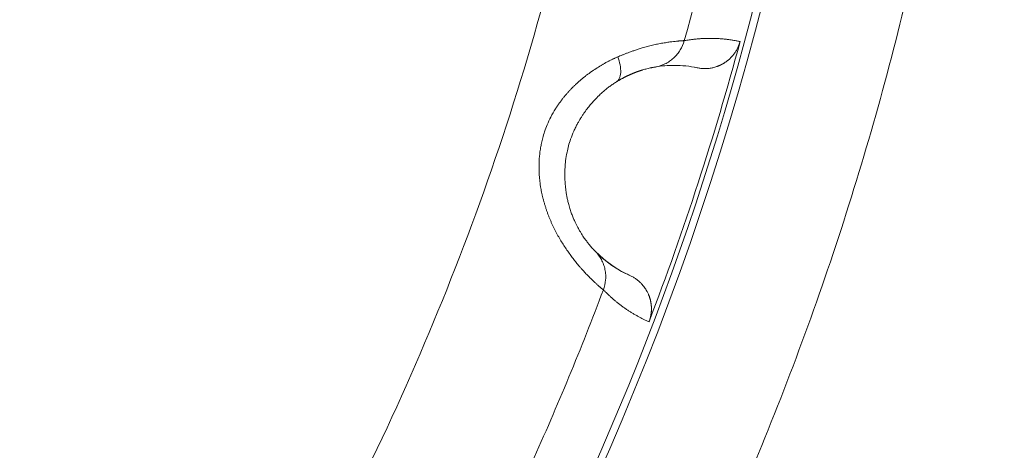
# Model space of a CAD drawing. Header units: millimetres. Extents: x 51337 to 61814, y -21781 to -12277.
# Tile 236 of 256: x 59284 to 59297, y -20730 to -20724. Entities that reach past the tile are written whole.
import ezdxf

# ---------------------------------------------------------------- set-up
doc = ezdxf.new("R2010")
doc.units = ezdxf.units.MM
doc.header["$LTSCALE"] = 0.3175
doc.layers.add('1轮廓实线层', color=7, linetype='Continuous', lineweight=18)

msp = doc.modelspace()

# ---------------------------------------------------------------- linework, layer by layer
at = {"layer": '1轮廓实线层'}
for p, q in [((59292.61019, -20724.70369), (59292.69904, -20724.69138)), ((59293.13969, -20724.70908), (59293.17671, -20724.7166))]:
    msp.add_line(p, q, dxfattribs=at)
for radius, start, end in [(117.32051, 300.7584308, 103.5504853), (40, 288.773642, 251.226405), (39.90067, 289.520584, 109.999747)]:
    msp.add_arc((59255.29339, -20713.97664), radius, start, end, dxfattribs=at)
for points, degree, knots in [([(59255.29339, -20663.97664), (59256.8034, -20663.97664), (59258.31341, -20664.04509), (59261.32105, -20664.31834), (59262.81868, -20664.52313), (59265.78926, -20665.06737), (59267.26222, -20665.40682), (59270.17137, -20666.21761), (59271.60758, -20666.68893), (59274.43144, -20667.7596), (59275.81911, -20668.35894), (59278.53453, -20669.68071), (59279.86228, -20670.40314), (59282.44697, -20671.96518), (59283.7039, -20672.80478), (59286.13667, -20674.59426), (59287.31248, -20675.54414), (59289.57336, -20677.54639), (59290.65841, -20678.59876), (59292.72886, -20680.79735), (59293.71425, -20681.94358), (59295.57728, -20684.32048), (59296.45492, -20685.55116), (59298.09526, -20688.08688), (59298.85795, -20689.39192), (59300.26213, -20692.06565), (59300.90362, -20693.43434), (59302.06014, -20696.22415), (59302.57516, -20697.64527), (59303.47452, -20700.52827), (59303.85885, -20701.99016), (59304.49367, -20704.94271), (59304.74416, -20706.43337), (59305.10924, -20709.43125), (59305.22383, -20710.93847), (59305.31618, -20713.95708), (59305.29393, -20715.46848), (59305.11278, -20718.48307), (59304.95388, -20719.98626), (59304.50072, -20722.9721), (59304.20647, -20724.45474), (59303.48502, -20727.38733), (59303.05783, -20728.83727), (59302.07401, -20731.69256), (59301.51738, -20733.0979), (59300.27925, -20735.85247), (59299.59776, -20737.20168), (59298.11549, -20739.83293), (59297.31472, -20741.11495), (59295.60046, -20743.60129), (59294.68698, -20744.80561), (59292.75479, -20747.12665), (59291.7361, -20748.24337), (59289.60184, -20750.38008), (59288.48628, -20751.40006), (59286.16745, -20753.3349), (59284.96418, -20754.24976), (59282.47981, -20755.96686), (59281.1987, -20756.7691), (59278.56916, -20758.25438), (59277.22072, -20758.93742), (59274.46758, -20760.1787), (59273.06287, -20760.73694), (59270.20872, -20761.72403), (59268.75927, -20762.15288), (59267.29339, -20762.51529)], 3, [0, 0, 0, 0, 0.03125, 0.03125, 0.0625, 0.0625, 0.09375, 0.09375, 0.125, 0.125, 0.15625, 0.15625, 0.1875, 0.1875, 0.21875, 0.21875, 0.25, 0.25, 0.28125, 0.28125, 0.3125, 0.3125, 0.34375, 0.34375, 0.375, 0.375, 0.40625, 0.40625, 0.4375, 0.4375, 0.46875, 0.46875, 0.5, 0.5, 0.53125, 0.53125, 0.5625, 0.5625, 0.59375, 0.59375, 0.625, 0.625, 0.65625, 0.65625, 0.6875, 0.6875, 0.71875, 0.71875, 0.75, 0.75, 0.78125, 0.78125, 0.8125, 0.8125, 0.84375, 0.84375, 0.875, 0.875, 0.90625, 0.90625, 0.9375, 0.9375, 0.96875, 0.96875, 1, 1, 1, 1]), ([(59267.29339, -20754.11934), (59268.48559, -20753.76295), (59269.6619, -20753.35342), (59271.97343, -20752.4313), (59273.10863, -20751.91873), (59275.32894, -20750.79459), (59276.41404, -20750.18304), (59278.52551, -20748.8658), (59279.55189, -20748.16012), (59281.53778, -20746.66022), (59282.49729, -20745.86602), (59284.34185, -20744.19537), (59285.22689, -20743.31894), (59286.91547, -20741.49079), (59287.71902, -20740.53908), (59289.23824, -20738.56794), (59289.95391, -20737.5485), (59291.29172, -20735.45), (59291.91384, -20734.37093), (59293.05962, -20732.16171), (59293.58326, -20731.03156), (59294.52791, -20728.72916), (59294.94892, -20727.5569), (59295.68496, -20725.17957), (59295.99999, -20723.9745), (59296.52157, -20721.54111), (59296.72813, -20720.31279), (59297.03112, -20717.84265), (59297.12756, -20716.60082), (59297.20956, -20714.11351), (59297.19512, -20712.86803), (59297.05548, -20710.38328), (59296.93028, -20709.14403), (59296.57009, -20706.68157), (59296.33512, -20705.45837), (59295.75726, -20703.03772), (59295.41437, -20701.84028), (59294.62342, -20699.48066), (59294.17534, -20698.31848), (59293.17757, -20696.03859), (59292.62786, -20694.92089), (59291.43118, -20692.73883), (59290.7842, -20691.67447), (59289.39811, -20689.60755), (59288.65899, -20688.60498), (59287.09448, -20686.66959), (59286.26909, -20685.73676), (59284.53857, -20683.94826), (59283.63345, -20683.09257), (59281.75066, -20681.46514), (59280.77299, -20680.69339), (59278.75286, -20679.23995), (59277.7104, -20678.55825), (59275.56895, -20677.29032), (59274.46997, -20676.70408), (59272.22419, -20675.63173), (59271.07741, -20675.1456), (59268.74513, -20674.27733), (59267.55963, -20673.89518), (59265.15934, -20673.23787), (59263.94455, -20672.96272), (59261.4953, -20672.52159), (59260.26084, -20672.35562), (59257.78205, -20672.13418), (59256.53772, -20672.07871), (59255.29339, -20672.07871)], 3, [0, 0, 0, 0, 0.03125, 0.03125, 0.0625, 0.0625, 0.09375, 0.09375, 0.125, 0.125, 0.15625, 0.15625, 0.1875, 0.1875, 0.21875, 0.21875, 0.25, 0.25, 0.28125, 0.28125, 0.3125, 0.3125, 0.34375, 0.34375, 0.375, 0.375, 0.40625, 0.40625, 0.4375, 0.4375, 0.46875, 0.46875, 0.5, 0.5, 0.53125, 0.53125, 0.5625, 0.5625, 0.59375, 0.59375, 0.625, 0.625, 0.65625, 0.65625, 0.6875, 0.6875, 0.71875, 0.71875, 0.75, 0.75, 0.78125, 0.78125, 0.8125, 0.8125, 0.84375, 0.84375, 0.875, 0.875, 0.90625, 0.90625, 0.9375, 0.9375, 0.96875, 0.96875, 1, 1, 1, 1]), ([(59292.9973, -20724.3451), (59293.00454, -20724.34382), (59293.01904, -20724.34127), (59293.04074, -20724.33774), (59293.06246, -20724.33444), (59293.08417, -20724.33138), (59293.1059, -20724.32856), (59293.12762, -20724.32597), (59293.14936, -20724.32363), (59293.1711, -20724.32153), (59293.19284, -20724.31967), (59293.21459, -20724.31806), (59293.23634, -20724.31668), (59293.25811, -20724.31555), (59293.27987, -20724.31466), (59293.30164, -20724.31401), (59293.32342, -20724.3136), (59293.34521, -20724.31344), (59293.367, -20724.31353), (59293.38879, -20724.31385), (59293.41059, -20724.31443), (59293.4324, -20724.31524), (59293.45421, -20724.31631), (59293.47603, -20724.31761), (59293.49785, -20724.31917), (59293.51968, -20724.32097), (59293.54152, -20724.32302), (59293.56336, -20724.32531), (59293.5852, -20724.32786), (59293.60705, -20724.33065), (59293.62891, -20724.33369), (59293.65077, -20724.33698), (59293.67264, -20724.34052), (59293.69452, -20724.3443), (59293.71639, -20724.34835), (59293.73828, -20724.35262), (59293.75284, -20724.35568), (59293.76013, -20724.35721)], 3, [0, 0, 0, 0, 0.02695908, 0.05401288, 0.0811614, 0.10840466, 0.13574267, 0.16317545, 0.19070299, 0.21832533, 0.24604246, 0.27385441, 0.30176118, 0.32976278, 0.35785923, 0.38605054, 0.41433672, 0.44271778, 0.47119373, 0.49976459, 0.52843036, 0.55719105, 0.58604669, 0.61499727, 0.64404281, 0.67318333, 0.70241882, 0.7317493, 0.76117479, 0.79069529, 0.82031081, 0.85002137, 0.87982697, 0.90972762, 0.93972333, 0.96981413, 1, 1, 1, 1]), ([(59292.9973, -20724.3451), (59292.99693, -20724.34507), (59292.99616, -20724.345), (59292.99466, -20724.34494), (59292.99281, -20724.34491), (59292.99056, -20724.34492), (59292.98786, -20724.34496), (59292.98468, -20724.34505), (59292.98097, -20724.34519), (59292.97667, -20724.34539), (59292.97176, -20724.34565), (59292.96618, -20724.34598), (59292.95989, -20724.34639), (59292.95283, -20724.34689), (59292.94496, -20724.34749), (59292.93624, -20724.34821), (59292.92661, -20724.34905), (59292.91603, -20724.35004), (59292.8986, -20724.35179), (59292.87084, -20724.35472), (59292.82755, -20724.35975), (59292.77145, -20724.36727), (59292.70594, -20724.37752), (59292.63515, -20724.39068), (59292.56467, -20724.4061), (59292.4937, -20724.42391), (59292.42838, -20724.44257), (59292.37019, -20724.46079), (59292.3201, -20724.47737), (59292.27301, -20724.49383), (59292.22918, -20724.5099), (59292.18881, -20724.52531), (59292.15205, -20724.53983), (59292.11906, -20724.55321), (59292.09819, -20724.56184), (59292.08845, -20724.56587)], 3, [0, 0, 0, 0, 0.01071754, 0.02203092, 0.03393745, 0.04643449, 0.05951944, 0.07318978, 0.08744305, 0.10227689, 0.11768901, 0.13367719, 0.15023929, 0.16737319, 0.18507684, 0.20334817, 0.22218509, 0.24158542, 0.26154691, 0.312327, 0.37160412, 0.4392434, 0.5150676, 0.58163483, 0.64470892, 0.70430255, 0.76044006, 0.80090573, 0.83825972, 0.87255911, 0.90385888, 0.93221013, 0.95765864, 0.98024414, 1, 1, 1, 1]), ([(59292.9973, -20724.3451), (59292.98552, -20724.38813), (59292.96741, -20724.43128), (59292.93067, -20724.49206), (59292.91685, -20724.51165), (59292.88635, -20724.54882), (59292.86967, -20724.5664), (59292.83394, -20724.59894), (59292.81489, -20724.6139), (59292.77506, -20724.64078), (59292.75427, -20724.65271), (59292.69038, -20724.68358), (59292.64577, -20724.69754), (59292.60189, -20724.70521)], 3, [0, 0, 0, 0, 0.25, 0.25, 0.375, 0.375, 0.5, 0.5, 0.625, 0.625, 0.75, 0.75, 1, 1, 1, 1]), ([(59293.76013, -20724.35721), (59293.73643, -20724.44493), (59293.62501, -20724.59974), (59293.53819, -20724.65328), (59293.4957, -20724.67948), (59293.44615, -20724.69732), (59293.31233, -20724.74548), (59293.17255, -20724.71571)], 2, [0, 0, 0, 0.25, 0.5, 0.5, 0.75, 0.75, 1, 1, 1]), ([(59292.08845, -20724.56587), (59292.08323, -20724.56814), (59292.07282, -20724.57267), (59292.05722, -20724.57967), (59292.04166, -20724.58679), (59292.02615, -20724.59405), (59292.0107, -20724.60145), (59291.9953, -20724.60899), (59291.97996, -20724.61667), (59291.96467, -20724.62448), (59291.94944, -20724.63242), (59291.93428, -20724.64049), (59291.91917, -20724.6487), (59291.90413, -20724.65704), (59291.88916, -20724.66551), (59291.87426, -20724.67411), (59291.85942, -20724.68284), (59291.84466, -20724.6917), (59291.82997, -20724.70068), (59291.81536, -20724.70979), (59291.80082, -20724.71902), (59291.78637, -20724.72838), (59291.77199, -20724.73786), (59291.7577, -20724.74746), (59291.74349, -20724.75718), (59291.72937, -20724.76702), (59291.71533, -20724.77698), (59291.70138, -20724.78706), (59291.68753, -20724.79726), (59291.67377, -20724.80757), (59291.66011, -20724.818), (59291.64654, -20724.82854), (59291.63307, -20724.83919), (59291.6197, -20724.84996), (59291.60643, -20724.86083), (59291.59327, -20724.87182), (59291.58021, -20724.88292), (59291.56726, -20724.89412), (59291.55442, -20724.90543), (59291.54169, -20724.91685), (59291.52908, -20724.92837), (59291.51658, -20724.94), (59291.50419, -20724.95173), (59291.49192, -20724.96356), (59291.47978, -20724.9755), (59291.46775, -20724.98753), (59291.45585, -20724.99966), (59291.44408, -20725.01189), (59291.43243, -20725.02422), (59291.42091, -20725.03664), (59291.40952, -20725.04916), (59291.39826, -20725.06178), (59291.38714, -20725.07448), (59291.37615, -20725.08728), (59291.3653, -20725.10017), (59291.35459, -20725.11315), (59291.34402, -20725.12622), (59291.33359, -20725.13938), (59291.3233, -20725.15263), (59291.31317, -20725.16596), (59291.30318, -20725.17938), (59291.29334, -20725.19288), (59291.28365, -20725.20647), (59291.27411, -20725.22014), (59291.26473, -20725.23389), (59291.2555, -20725.24772), (59291.24643, -20725.26163), (59291.21706, -20725.30775), (59291.17327, -20725.38409), (59291.12377, -20725.48959), (59291.08757, -20725.5853), (59291.06217, -20725.67017), (59291.04486, -20725.7433), (59291.03166, -20725.81261), (59291.02176, -20725.88077), (59291.01508, -20725.95047), (59291.01164, -20726.01563), (59291.01079, -20726.07602), (59291.01192, -20726.13149), (59291.01451, -20726.18191), (59291.01807, -20726.22719), (59291.0222, -20726.26729), (59291.02653, -20726.30218), (59291.03076, -20726.33184), (59291.03462, -20726.35627), (59291.03791, -20726.37547), (59291.04045, -20726.38945), (59291.04322, -20726.4037), (59291.04665, -20726.41992), (59291.05099, -20726.43984), (59291.05556, -20726.45974), (59291.06032, -20726.47961), (59291.06529, -20726.49945), (59291.07046, -20726.51925), (59291.07582, -20726.53902), (59291.08138, -20726.55875), (59291.08714, -20726.57843), (59291.09309, -20726.59807), (59291.09923, -20726.61766), (59291.10557, -20726.6372), (59291.11209, -20726.65668), (59291.11881, -20726.6761), (59291.12571, -20726.69546), (59291.1328, -20726.71476), (59291.14008, -20726.73398), (59291.14755, -20726.75314), (59291.1552, -20726.77223), (59291.16304, -20726.79125), (59291.17106, -20726.81019), (59291.17928, -20726.82906), (59291.18768, -20726.84785), (59291.19628, -20726.86656), (59291.20506, -20726.88518), (59291.21403, -20726.90371), (59291.22317, -20726.92215), (59291.23249, -20726.94049), (59291.25122, -20726.9765), (59291.28022, -20727.02928), (59291.32039, -20727.09668), (59291.36175, -20727.16138), (59291.40362, -20727.22312), (59291.44554, -20727.28176), (59291.48733, -20727.33726), (59291.51894, -20727.37762), (59291.54353, -20727.40762), (59291.56378, -20727.43152), (59291.59133, -20727.46312), (59291.62572, -20727.50111), (59291.66573, -20727.54347), (59291.70466, -20727.58289), (59291.73701, -20727.61449), (59291.75927, -20727.6357), (59291.77556, -20727.65117), (59291.78877, -20727.66382), (59291.80138, -20727.67561), (59291.81295, -20727.68627), (59291.82352, -20727.69586), (59291.83313, -20727.70443), (59291.84181, -20727.71206), (59291.84961, -20727.7188), (59291.85657, -20727.72471), (59291.86274, -20727.72985), (59291.86817, -20727.73427), (59291.87291, -20727.73804), (59291.87701, -20727.74121), (59291.88052, -20727.74382), (59291.88348, -20727.74593), (59291.88596, -20727.74758), (59291.88799, -20727.74881), (59291.88965, -20727.7497), (59291.8905, -20727.75003), (59291.89092, -20727.75019)], 3, [0, 0, 0, 0, 0.00396949, 0.00792271, 0.01186003, 0.01578181, 0.01968837, 0.02358008, 0.02745725, 0.0313202, 0.03516926, 0.03900472, 0.04282688, 0.04663604, 0.05043246, 0.05421644, 0.05798822, 0.06174807, 0.06549624, 0.06923297, 0.07295849, 0.07667303, 0.08037682, 0.08407006, 0.08775297, 0.09142573, 0.09508856, 0.09874162, 0.10238511, 0.1060192, 0.10964406, 0.11325986, 0.11686674, 0.12046488, 0.1240544, 0.12763547, 0.1312082, 0.13477275, 0.13832923, 0.14187778, 0.14541851, 0.14895154, 0.15247698, 0.15599495, 0.15950555, 0.16300889, 0.16650507, 0.1699942, 0.17347637, 0.1769517, 0.18042028, 0.18388221, 0.18733759, 0.19078653, 0.1942291, 0.19766542, 0.20109558, 0.20451967, 0.20793779, 0.21135004, 0.21475652, 0.21815732, 0.22155254, 0.22494229, 0.22832666, 0.23170577, 0.23507971, 0.2384486, 0.26502367, 0.28858214, 0.30926629, 0.32719576, 0.34242456, 0.35495638, 0.37010786, 0.38432111, 0.39758013, 0.40987007, 0.42117585, 0.43148202, 0.44077334, 0.44903524, 0.45625408, 0.46241746, 0.46751438, 0.47153548, 0.47447326, 0.47632223, 0.48054165, 0.48477243, 0.48901473, 0.4932687, 0.49753453, 0.50181238, 0.50610245, 0.51040495, 0.51472008, 0.51904807, 0.52338918, 0.52774364, 0.53211174, 0.53649375, 0.54088998, 0.54530077, 0.54972665, 0.55416822, 0.55862608, 0.56310085, 0.56759318, 0.57210371, 0.5766331, 0.58118203, 0.58575112, 0.59034034, 0.59494933, 0.59957776, 0.60422533, 0.622501, 0.6410032, 0.65970204, 0.67856197, 0.69757309, 0.71674304, 0.73607139, 0.74201651, 0.75161379, 0.76490258, 0.7819314, 0.80275304, 0.82690071, 0.84607373, 0.86019506, 0.86921539, 0.87888546, 0.88827987, 0.8973966, 0.90623394, 0.91479041, 0.92306479, 0.93105596, 0.93876294, 0.94618481, 0.95332069, 0.96016969, 0.96673093, 0.97300346, 0.97898633, 0.98467851, 0.99007894, 0.99518648, 1, 1, 1, 1]), ([(59292.06835, -20724.9088), (59292.08473, -20724.89862), (59292.11299, -20724.86716), (59292.13217, -20724.78627), (59292.12358, -20724.68032), (59292.1018, -20724.60314), (59292.08845, -20724.56587)], 3, [0, 0, 0, 0, 0.24769377, 0.50189629, 0.75609882, 1, 1, 1, 1]), ([(59292.06835, -20724.9088), (59292.07194, -20724.90658), (59292.07909, -20724.90216), (59292.08972, -20724.89574), (59292.10023, -20724.8895), (59292.11061, -20724.88344), (59292.12087, -20724.87755), (59292.131, -20724.87185), (59292.141, -20724.86631), (59292.15088, -20724.86093), (59292.16062, -20724.85572), (59292.17024, -20724.85066), (59292.17972, -20724.84576), (59292.18907, -20724.841), (59292.19829, -20724.83639), (59292.20738, -20724.83193), (59292.21634, -20724.8276), (59292.22516, -20724.8234), (59292.23384, -20724.81933), (59292.2424, -20724.81539), (59292.25081, -20724.81158), (59292.2591, -20724.80788), (59292.26725, -20724.80431), (59292.27526, -20724.80084), (59292.28315, -20724.79749), (59292.29089, -20724.79425), (59292.29851, -20724.79111), (59292.30599, -20724.78807), (59292.31334, -20724.78513), (59292.32055, -20724.78229), (59292.32764, -20724.77954), (59292.33459, -20724.77688), (59292.34141, -20724.77432), (59292.3481, -20724.77183), (59292.35466, -20724.76943), (59292.36109, -20724.76712), (59292.3674, -20724.76488), (59292.37357, -20724.76271), (59292.37962, -20724.76062), (59292.38555, -20724.75861), (59292.39135, -20724.75666), (59292.39702, -20724.75478), (59292.40258, -20724.75297), (59292.40801, -20724.75122), (59292.41332, -20724.74953), (59292.41851, -20724.7479), (59292.42358, -20724.74633), (59292.43662, -20724.74235), (59292.45852, -20724.73598), (59292.48863, -20724.72794), (59292.51953, -20724.72051), (59292.54401, -20724.7153), (59292.56189, -20724.71186), (59292.57397, -20724.7097), (59292.58333, -20724.70813), (59292.59042, -20724.70701), (59292.5956, -20724.70621), (59292.59935, -20724.70564), (59292.60107, -20724.70535), (59292.60189, -20724.70521)], 3, [0, 0, 0, 0, 0.01140293, 0.02274135, 0.0340164, 0.04522903, 0.05638005, 0.06747013, 0.07849979, 0.08946944, 0.10037936, 0.11122975, 0.12202066, 0.13275209, 0.14342394, 0.15403603, 0.16458809, 0.17507981, 0.18551081, 0.19588063, 0.2061888, 0.21643476, 0.22661795, 0.23673774, 0.24679348, 0.25678448, 0.26671003, 0.27656939, 0.28636182, 0.29608653, 0.30574275, 0.31532967, 0.32484648, 0.33429237, 0.34366652, 0.35296809, 0.36219628, 0.37135024, 0.38042915, 0.38943218, 0.39835853, 0.40720736, 0.41597787, 0.42466926, 0.43328072, 0.44181147, 0.45026073, 0.45862773, 0.50781506, 0.56715354, 0.63698652, 0.7176823, 0.76815619, 0.81538509, 0.85927923, 0.89975803, 0.93674829, 0.97018289, 1, 1, 1, 1]), ([(59291.36384, -20726.18286), (59291.36384, -20726.17659), (59291.36384, -20726.16065), (59291.36435, -20726.13159), (59291.36584, -20726.09222), (59291.36913, -20726.04258), (59291.37675, -20725.96756), (59291.39077, -20725.88008), (59291.41391, -20725.78134), (59291.44366, -20725.68498), (59291.47807, -20725.59883), (59291.51139, -20725.52841), (59291.5366, -20725.48022), (59291.55835, -20725.44174), (59291.57582, -20725.41258), (59291.59338, -20725.38448), (59291.61257, -20725.35514), (59291.63514, -20725.32247), (59291.65741, -20725.29186), (59291.67925, -20725.26324), (59291.70055, -20725.23655), (59291.7212, -20725.21174), (59291.74112, -20725.18872), (59291.76023, -20725.16745), (59291.77845, -20725.14785), (59291.79573, -20725.12986), (59291.812, -20725.11342), (59291.82941, -20725.09632), (59291.84842, -20725.07823), (59291.86949, -20725.05893), (59291.89079, -20725.04012), (59291.91233, -20725.02181), (59291.93408, -20725.00402), (59291.95603, -20724.98675), (59291.97818, -20724.97002), (59292.0005, -20724.95383), (59292.02299, -20724.93821), (59292.04564, -20724.9231), (59292.06076, -20724.91358), (59292.06835, -20724.9088)], 3, [0, 0, 0, 0, 0.01216571, 0.03096231, 0.05638223, 0.08841439, 0.12704123, 0.20171594, 0.25852781, 0.32160239, 0.3950277, 0.43638666, 0.47127083, 0.49964742, 0.52150198, 0.53682638, 0.56358364, 0.58920772, 0.6136984, 0.63705611, 0.65928163, 0.68037565, 0.70033858, 0.7191705, 0.73687101, 0.75343904, 0.76887285, 0.78316993, 0.80251526, 0.82190156, 0.84133764, 0.86083327, 0.88039917, 0.90004709, 0.9197898, 0.93964111, 0.95961584, 0.97972985, 1, 1, 1, 1]), ([(59291.78273, -20727.22648), (59291.78231, -20727.22605), (59291.78145, -20727.22516), (59291.77986, -20727.22357), (59291.778, -20727.22171), (59291.77581, -20727.21951), (59291.77325, -20727.21696), (59291.77031, -20727.21399), (59291.76694, -20727.21056), (59291.76311, -20727.20664), (59291.7588, -20727.20216), (59291.75131, -20727.19428), (59291.73945, -20727.18149), (59291.72165, -20727.16144), (59291.70475, -20727.14148), (59291.68965, -20727.1229), (59291.67683, -20727.10667), (59291.66259, -20727.08806), (59291.64695, -20727.06685), (59291.62993, -20727.04285), (59291.61163, -20727.01584), (59291.59213, -20726.98562), (59291.57158, -20726.95196), (59291.55176, -20726.91739), (59291.53256, -20726.88182), (59291.51379, -20726.84488), (59291.49361, -20726.80227), (59291.47254, -20726.75361), (59291.45129, -20726.69848), (59291.43062, -20726.63681), (59291.41348, -20726.57583), (59291.40002, -20726.51867), (59291.38999, -20726.46845), (59291.38196, -20726.4203), (59291.3757, -20726.37442), (59291.37099, -20726.33098), (59291.36764, -20726.29011), (59291.36545, -20726.25192), (59291.36417, -20726.21648), (59291.36395, -20726.19374), (59291.36384, -20726.18286)], 3, [0, 0, 0, 0, 0.01310976, 0.02677033, 0.04097767, 0.05572761, 0.07101583, 0.08683783, 0.10318889, 0.12006399, 0.13745779, 0.15536453, 0.20364137, 0.25118883, 0.29798457, 0.32219935, 0.34768194, 0.37437975, 0.40223522, 0.43118642, 0.46116779, 0.49211177, 0.52395136, 0.55662447, 0.58272346, 0.61138279, 0.64252001, 0.67603749, 0.71184097, 0.74988068, 0.79011722, 0.81985864, 0.84790958, 0.87432938, 0.89915539, 0.9224124, 0.94411654, 0.96427823, 0.98290434, 1, 1, 1, 1]), ([(59291.78273, -20727.22648), (59291.81372, -20727.25847), (59291.8416, -20727.29599), (59291.87513, -20727.35852), (59291.88494, -20727.38038), (59291.90136, -20727.42555), (59291.90797, -20727.44884), (59291.91775, -20727.49616), (59291.92091, -20727.52018), (59291.92373, -20727.56817), (59291.9234, -20727.59215), (59291.9174, -20727.66291), (59291.90668, -20727.70846), (59291.89092, -20727.75019)], 3, [0, 0, 0, 0, 0.25, 0.25, 0.375, 0.375, 0.5, 0.5, 0.625, 0.625, 0.75, 0.75, 1, 1, 1, 1]), ([(59292.24597, -20727.55135), (59292.22814, -20727.54333), (59292.21044, -20727.53496), (59292.05065, -20727.4556), (59291.91685, -20727.36213), (59291.79403, -20727.23801)], 3, [0, 0, 0, 0, 0.10992306, 0.10992306, 1, 1, 1, 1]), ([(59292.51518, -20728.18877), (59292.51643, -20728.18544), (59292.51893, -20728.17877), (59292.5224, -20728.16865), (59292.52569, -20728.15843), (59292.52876, -20728.14811), (59292.53162, -20728.13769), (59292.53426, -20728.12719), (59292.53667, -20728.1166), (59292.53886, -20728.10595), (59292.54082, -20728.09522), (59292.54255, -20728.08445), (59292.54404, -20728.07362), (59292.5453, -20728.06275), (59292.54632, -20728.05185), (59292.5471, -20728.04092), (59292.54764, -20728.02998), (59292.54795, -20728.01903), (59292.54801, -20728.00808), (59292.54783, -20727.99714), (59292.54741, -20727.98621), (59292.54676, -20727.97531), (59292.54587, -20727.96444), (59292.54474, -20727.95361), (59292.54338, -20727.94283), (59292.54179, -20727.93211), (59292.53997, -20727.92145), (59292.53793, -20727.91086), (59292.53567, -20727.90035), (59292.53319, -20727.88993), (59292.5305, -20727.8796), (59292.52761, -20727.86937), (59292.5245, -20727.85924), (59292.5212, -20727.84923), (59292.51771, -20727.83933), (59292.51402, -20727.82956), (59292.50895, -20727.8169), (59292.49976, -20727.79587), (59292.48241, -20727.76174), (59292.45239, -20727.71434), (59292.42046, -20727.67598), (59292.39383, -20727.64942), (59292.37909, -20727.63584), (59292.36341, -20727.62252), (59292.34677, -20727.60954), (59292.32922, -20727.59701), (59292.31077, -20727.58502), (59292.29147, -20727.57367), (59292.27141, -20727.56298), (59292.25755, -20727.5566), (59292.25058, -20727.55338)], 3, [0, 0, 0, 0, 0.01404921, 0.02814998, 0.04229891, 0.05649251, 0.07072723, 0.08499945, 0.0993055, 0.11364162, 0.12800405, 0.14238893, 0.15679241, 0.17121057, 0.18563948, 0.20007518, 0.21451371, 0.22895109, 0.24338333, 0.25780645, 0.27221649, 0.28660949, 0.30098151, 0.31532866, 0.32964706, 0.3439329, 0.35818237, 0.37239175, 0.38655737, 0.4006756, 0.41474291, 0.42875581, 0.44271091, 0.45660488, 0.47043448, 0.48419656, 0.49788807, 0.52435307, 0.57490226, 0.64910943, 0.74573831, 0.77138158, 0.79779211, 0.82492597, 0.85273542, 0.88116899, 0.91017173, 0.9396855, 0.96964937, 1, 1, 1, 1]), ([(59292.51518, -20728.18877), (59292.50839, -20728.18572), (59292.49481, -20728.17963), (59292.47459, -20728.17023), (59292.45452, -20728.16064), (59292.43459, -20728.15085), (59292.41482, -20728.14086), (59292.3952, -20728.13067), (59292.37573, -20728.12028), (59292.35641, -20728.10969), (59292.33724, -20728.09891), (59292.31822, -20728.08793), (59292.29936, -20728.07676), (59292.28064, -20728.06538), (59292.26207, -20728.05381), (59292.24365, -20728.04205), (59292.22538, -20728.03009), (59292.20725, -20728.01793), (59292.18928, -20728.00558), (59292.17145, -20727.99303), (59292.15378, -20727.98029), (59292.13625, -20727.96736), (59292.11887, -20727.95423), (59292.10163, -20727.94091), (59292.08455, -20727.92739), (59292.06761, -20727.91369), (59292.05082, -20727.89979), (59292.03417, -20727.88569), (59292.01767, -20727.87141), (59292.00132, -20727.85693), (59291.98511, -20727.84226), (59291.96905, -20727.82741), (59291.95314, -20727.81235), (59291.93737, -20727.79711), (59291.92174, -20727.78168), (59291.90626, -20727.76607), (59291.89603, -20727.75548), (59291.89092, -20727.75019)], 3, [0, 0, 0, 0, 0.03018539, 0.06027571, 0.090271, 0.12017125, 0.14997647, 0.17968668, 0.20930189, 0.2388221, 0.26824732, 0.29757758, 0.32681287, 0.35595321, 0.38499861, 0.41394907, 0.44280462, 0.47156526, 0.50023101, 0.52880186, 0.55727784, 0.58565896, 0.61394522, 0.64213665, 0.67023324, 0.69823502, 0.72614199, 0.75395416, 0.78167156, 0.80929418, 0.83682205, 0.86425516, 0.89159355, 0.91883721, 0.94598617, 0.97304043, 1, 1, 1, 1])]:
    msp.add_open_spline(points, degree=degree, knots=knots, dxfattribs=at)
msp.add_rational_spline([(59255.29339, -20676.87032), (59312.41423, -20676.87032), (59321.61459, -20733.94861), (59265.29339, -20749.71009)], [0.912648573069, 0.385737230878, 0.376739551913, 0.885655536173], degree=3, dxfattribs=at)
for points in [[(59293.595, -20721.8555), (59293.42301, -20722.69159), (59293.22364, -20723.52205), (59292.9973, -20724.3451)], [(59293.76013, -20724.35721), (59293.4101, -20725.65429), (59292.99441, -20726.93366), (59292.51518, -20728.18877)], [(59292.60189, -20724.70521), (59292.69012, -20724.68979), (59292.77609, -20724.68251), (59292.86006, -20724.68246)], [(59292.86006, -20724.68246), (59292.96728, -20724.6824), (59293.07124, -20724.69412), (59293.17255, -20724.71571)], [(59292.25058, -20727.55338), (59292.08179, -20727.47835), (59291.92465, -20727.37298), (59291.78273, -20727.22648)], [(59291.89092, -20727.75019), (59291.59025, -20728.54908), (59291.26342, -20729.33813), (59290.91112, -20730.11564)]]:
    msp.add_open_spline(points, degree=3, dxfattribs=at)

doc.saveas('drawing.dxf')
